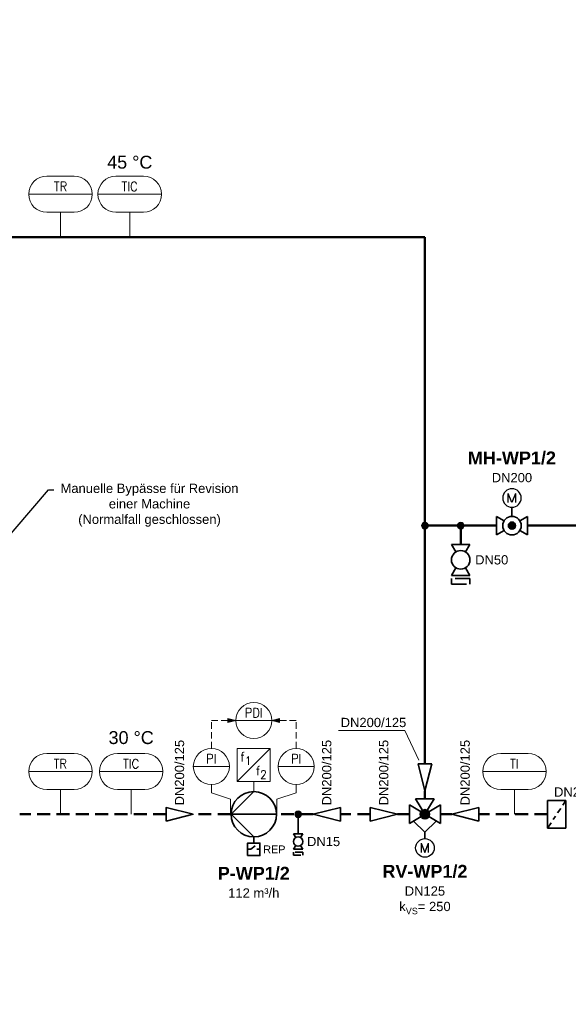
# Model space of a CAD drawing. Header units: millimetres. Extents: x -226 to 2201, y 0 to 1085.
# Tile 15 of 28: x 740 to 846, y 594 to 785. Entities that reach past the tile are written whole.
import ezdxf
from ezdxf import colors
from ezdxf.entities.mleader import LeaderData, LeaderLine
from ezdxf.enums import TextEntityAlignment as Align
from ezdxf.math import Vec2, Vec3

# ---------------------------------------------------------------- set-up
doc = ezdxf.new("R2010")
doc.units = ezdxf.units.MM
doc.header["$PDMODE"] = 1
doc.linetypes.add('GESTRICHELT2', pattern=[0.375, 0.25, -0.125])
doc.linetypes.add('VERDECKT2', pattern=[4.7625, 3.175, -1.5875])
doc.layers.get('0').update_dxf_attribs({"lineweight": 18})
for name, color, linetype, lineweight in [('TGAx_G_KOM_GA-Steuerleitungen', 7, 'VERDECKT2', 18), ('TGAx_G_KOM_GA-Symbole', 7, 'Continuous', 18), ('TGAx_H_KOM_Armaturen', 7, 'Continuous', 35), ('TGAx_H_LTG_NT_RL', 164, 'GESTRICHELT2', 50), ('TGAx_H_LTG_NT_VL', 12, 'Continuous', 50), ('TGAx_H_TXT_Beschriftung', 7, 'Continuous', 18), ('TGAx_H_TXT_Dimensionierung', 7, 'Continuous', 18)]:
    doc.layers.add(name, color=color, linetype=linetype, lineweight=lineweight)
doc.styles.add('Arial', font='arial.ttf')
doc.styles.add('MSR-Arial', font='romans.shx')
doc.styles.add('RomanS', font='arial.ttf')

# ---------------------------------------------------------------- blocks, each defined once
blk = doc.blocks.new('6.01-Reduzierung')
at = {"flags": 128}
blk.add_lwpolyline([(0, 1.3125), (0, -1.3125), (5.25, 0)], close=True, dxfattribs=at)
blk = doc.blocks.new('02.MSR_Fühler m. Fernwirkung_langrund')
for p, q in [((-2.67, 3.5), (2.67, 3.5)), ((-6.17, 0), (6.17, 0)), ((-2.67, -3.5), (2.67, -3.5))]:
    blk.add_line(p, q)
for centre, start, end in [((-2.67, 0), 90, 270), ((2.67, 0), 270, 90)]:
    blk.add_arc(centre, 3.5, start, end)
at = {"style": 'MSR-Arial', "width": 0.9}
for tag, p in [('MESSART', (0.02, 1.5)), ('WERT', (0.02, -1.55))]:
    blk.add_attdef(tag, text='', height=1.8, dxfattribs=at).set_placement(p, align=Align.MIDDLE_CENTER)
blk = doc.blocks.new('4.16-Leitungs-Verbindungspunkt')
at = {"linetype": 'Continuous', "lineweight": 18}
blk.add_hatch(color=256, dxfattribs=at).paths.add_polyline_path([(0.65, 0, 1), (-0.65, 0, 1)])
blk.add_circle((0, 0), 0.65, dxfattribs=at)
blk = doc.blocks.new('9.12-Schmutzfänger')
at = {"linetype": 'Continuous'}
for p, q in [((0, 2.7), (0, -2.7)), ((0, 2.7), (3.6, 2.7)), ((2.88, 1.63), (3.6, 2.7)), ((3.6, 2.7), (3.6, -2.7)), ((2.03, 0.35), (2.48, 1.02)), ((0, -2.7), (0.63, -1.75)), ((1.03, -1.15), (1.63, -0.26)), ((0, -2.7), (3.6, -2.7))]:
    blk.add_line(p, q, dxfattribs=at)
blk = doc.blocks.new('7.01.04-Absperrhahn allg.')
at = {"linetype": 'Continuous'}
for p, q in [((0, 1.8), (0, -1.8)), ((0, 1.8), (1.46, 0.93)), ((6, 1.8), (4.54, 0.93)), ((6, 1.8), (6, -1.8)), ((1.46, -0.93), (0, -1.8)), ((4.54, -0.93), (6, -1.8))]:
    blk.add_line(p, q, dxfattribs=at)
blk.add_circle((3, 0), 1.8, dxfattribs=at)
blk = doc.blocks.new('5.07-Kupplung allg.')
at = {"linetype": 'Continuous'}
for p, q in [((0, 1.8), (0, -1.1)), ((1.1, 1.1), (1.1, 0)), ((1.1, 0), (1.1, -1.8))]:
    blk.add_line(p, q, dxfattribs=at)
for p, q in [((0, 1.8), (1.1, 1.8)), ((0, -1.8), (1.1, -1.8))]:
    blk.add_line(p, q)
blk = doc.blocks.new('13.21-Kreiselpumpe')
at = {"linetype": 'Continuous'}
for p, q in [((-4.4, -4.4), (0, 0)), ((0, 0), (4.4, -4.4)), ((0, 0), (0, -8.8))]:
    blk.add_line(p, q, dxfattribs=at)
blk.add_circle((0, -4.4), 4.4, dxfattribs=at)
blk = doc.blocks.new('02.MSR_Schalter')
for p, q in [((0, 2.4), (0, 1.78)), ((0, 0.62), (0.68, 1.48)), ((0, 0), (0, 0.62))]:
    blk.add_line(p, q)
blk.add_lwpolyline([(-1.2, 0), (1.2, 0), (1.2, 2.4), (-1.2, 2.4)], close=True)
blk = doc.blocks.new('Leitungs-Verbindungspkt')
at = {"linetype": 'Continuous', "lineweight": 18}
blk.add_hatch(color=256, dxfattribs=at).paths.add_polyline_path([(0.65, 0, 1), (-0.65, 0, 1)])
blk.add_circle((0, 0), 0.65, dxfattribs=at)
blk = doc.blocks.new('7.05.02-Stellantr. Elektromotor')
at = {"lineweight": 25}
for p, q in [((-0.72, 0.9), (-0.72, -0.9)), ((-0.72, 0.9), (0, -0.9)), ((0, -0.9), (0.72, 0.9)), ((0.72, -0.9), (0.72, 0.9))]:
    blk.add_line(p, q, dxfattribs=at)
blk.add_circle((0, 0), 1.8, dxfattribs=at)
blk = doc.blocks.new('7.02.01G-Dreiwegeventil m stet. Stellverhalten')
h = blk.add_hatch(color=256)
h.dxf.hatch_style = 1
h.paths.add_polyline_path([(2.23, 0.46), (3, 0), (3.77, 0.46, 0.56619)])
h.paths.add_polyline_path([(2.23, 0.46, 0.135933), (2.1, 0, 0.135933), (2.23, -0.46), (3, 0)])
h.paths.add_polyline_path([(3, 0), (2.23, -0.46, 0.123106), (2.54, -0.77)])
h.paths.add_polyline_path([(3, 0), (2.54, -0.77, 0.276984), (3.46, -0.77)])
h.paths.add_polyline_path([(3, 0), (3.46, -0.77, 0.123105), (3.77, -0.46)])
h.paths.add_polyline_path([(3.77, 0.46), (3, 0), (3.77, -0.46, 0.135933), (3.9, 0, 0.135933)])
at = {"linetype": 'Continuous'}
for p, q in [((3, 3.48), (0.81, 1.31)), ((3, 3.48), (5.19, 1.31)), ((0, 1.8), (6, -1.8)), ((6, 1.8), (0, -1.8)), ((0, 1.8), (0, -1.8)), ((3, 0), (1.2, -3)), ((4.8, -3), (3, 0)), ((6, 1.8), (6, -1.8)), ((4.8, -3), (1.2, -3))]:
    blk.add_line(p, q, dxfattribs=at)
blk.add_circle((3, 0), 0.9, dxfattribs=at)
blk.add_point((3, 0), dxfattribs=at)
blk = doc.blocks.new('7.01.05-Absperrkugelhahn')
h = blk.add_hatch(color=256)
h.dxf.hatch_style = 1
h.paths.add_polyline_path([(2.3, 0, 1), (3.7, 0, 1)])
at = {"linetype": 'Continuous'}
for p, q in [((0, 1.8), (1.46, 0.93)), ((0, 1.8), (0, -1.8)), ((6, 1.8), (4.54, 0.93)), ((6, 1.8), (6, -1.8)), ((1.46, -0.93), (0, -1.8)), ((4.54, -0.93), (6, -1.8))]:
    blk.add_line(p, q, dxfattribs=at)
for radius in [1.8, 0.7]:
    blk.add_circle((3, 0), radius, dxfattribs=at)
blk = doc.blocks.new('02.MSR_Fühler m. Fernwirkung_rund')
blk.add_line((-3.5, 0), (3.5, 0))
blk.add_circle((0, 0), 3.5)
at = {"style": 'MSR-Arial', "width": 0.9}
for tag, p in [('MESSART', (0, 1.5)), ('WERT', (0, -1.55))]:
    blk.add_attdef(tag, text='', height=1.8, dxfattribs=at).set_placement(p, align=Align.MIDDLE_CENTER)
blk = doc.blocks.new('02.MSR_Frequenzumrichter')
at = {"lineweight": 18}
blk.add_line((-3.2, -3.2), (3.2, 3.2), dxfattribs=at)
blk.add_lwpolyline([(-3.2, -3.2), (3.2, -3.2), (3.2, 3.2), (-3.2, 3.2)], close=True)
at = {"lineweight": 18, "char_height": 1.8, "attachment_point": 5, "style": 'MSR-Arial'}
for insert in [(-2.16, 1.63), (0.83, -1.08)]:
    blk.add_mtext('f', dxfattribs=dict(at, insert=insert))
at = {"lineweight": 18, "style": 'MSR-Arial', "width": 0.9}
for p in [(-1.12, 0.86), (1.87, -1.85)]:
    blk.add_attdef('Stufe', text='', height=1.6, dxfattribs=at).set_placement(p, align=Align.MIDDLE_CENTER)
blk = doc.blocks.new('02.MSR_Wirkpfeil')
blk.add_hatch(color=256).paths.add_polyline_path([(0.41, 1.51), (0, 0), (-0.41, 1.51)])
blk.add_lwpolyline([(0.41, 1.51), (0, 0), (-0.41, 1.51)], close=True)

msp = doc.modelspace()

# ---------------------------------------------------------------- linework, layer by layer
at = {"layer": 'TGAx_G_KOM_GA-Steuerleitungen', "ltscale": 0.4}
for p, q in [((776.7, 649.49), (781.43, 649.49)), ((776.7, 644.07), (776.7, 649.49)), ((793.15, 649.49), (788.43, 649.49)), ((793.15, 644.07), (793.15, 649.49))]:
    msp.add_line(p, q, dxfattribs=at)
at = {"layer": 'TGAx_G_KOM_GA-Symbole'}
for p, q in [((747.43, 748.09), (747.43, 743.29)), ((760.87, 748.09), (760.87, 743.29)), ((784.93, 637.63), (784.93, 635.79)), ((747.43, 631.29), (747.43, 636.09)), ((761.14, 631.29), (761.14, 636.09)), ((835.5, 631.29), (835.5, 636.09))]:
    msp.add_line(p, q, dxfattribs=at)
for points in [[(776.7, 637.07), (776.7, 635.42), (780.43, 634.21), (780.43, 631.29)], [(793.15, 637.07), (793.15, 635.42), (789.43, 634.21), (789.43, 631.29)]]:
    msp.add_lwpolyline(points, dxfattribs=at)
at = {"layer": 'TGAx_H_KOM_Armaturen'}
for p, q in [((835.01, 690.86), (835.01, 689.08)), ((793.53, 627.5), (793.53, 631.29)), ((784.93, 626.79), (784.93, 625.69)), ((818.13, 627.81), (818.13, 626.56))]:
    msp.add_line(p, q, dxfattribs=at)
at = {"layer": 'TGAx_H_LTG_NT_RL', "ltscale": 10}
for p, q in [((767.91, 631.29), (739.52, 631.29)), ((780.43, 631.29), (773.16, 631.29)), ((796.47, 631.29), (789.43, 631.29)), ((807.53, 631.29), (801.72, 631.29)), ((812.78, 631.29), (815.13, 631.29)), ((821.13, 631.29), (823.32, 631.29)), ((841.89, 631.29), (828.57, 631.29))]:
    msp.add_line(p, q, dxfattribs=at)
at = {"layer": 'TGAx_H_LTG_NT_VL', "ltscale": 0.1}
for p, q in [((818.13, 743.29), (703.61, 743.29)), ((818.13, 641.06), (818.13, 743.29)), ((832.01, 687.29), (818.13, 687.29)), ((825.07, 687.29), (825.07, 683.65)), ((856.09, 687.29), (838.01, 687.29)), ((818.13, 634.29), (818.13, 635.81))]:
    msp.add_line(p, q, dxfattribs=at)

# ---------------------------------------------------------------- block references
at = {"layer": 'TGAx_G_KOM_GA-Steuerleitungen', "ltscale": 0.5}
for p, rotation in [((781.43, 649.49), 90.00000000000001), ((788.43, 649.49), 270)]:
    msp.add_blockref('02.MSR_Wirkpfeil', p, dxfattribs=dict(at, rotation=rotation))
at = {"layer": 'TGAx_G_KOM_GA-Symbole'}
msp.add_blockref('02.MSR_Fühler m. Fernwirkung_langrund', (747.43, 751.59), dxfattribs=at).add_auto_attribs({'MESSART': 'TR'})
ref = msp.add_blockref('02.MSR_Fühler m. Fernwirkung_langrund', (760.87, 751.59), dxfattribs=dict(at, xscale=-1))
ref.add_attrib('MESSART', 'TIC', dxfattribs={"layer": '0', "height": 1.8, "style": 'MSR-Arial', "width": 0.9}).set_placement((760.85, 753.09), align=Align.MIDDLE_CENTER)
at = {"layer": 'TGAx_G_KOM_GA-Symbole', "ltscale": 5}
msp.add_blockref('02.MSR_Fühler m. Fernwirkung_rund', (784.93, 649.49), dxfattribs=at).add_auto_attribs({'MESSART': 'PDI'})
at = {"layer": 'TGAx_G_KOM_GA-Symbole'}
ref = msp.add_blockref('02.MSR_Fühler m. Fernwirkung_rund', (776.7, 640.57), dxfattribs=dict(at, xscale=-1))
ref.add_attrib('MESSART', 'PI', dxfattribs={"layer": '0', "height": 1.8, "style": 'MSR-Arial', "width": 0.9}).set_placement((776.7, 642.07), align=Align.MIDDLE_CENTER)
ref = msp.add_blockref('02.MSR_Frequenzumrichter', (784.93, 640.83), dxfattribs=at)
ref.add_attrib('Stufe', '1', dxfattribs={"layer": '0', "lineweight": 18, "height": 1.6, "style": 'MSR-Arial', "width": 0.9}).set_placement((783.81, 641.7), align=Align.MIDDLE_CENTER)
ref.add_attrib('Stufe', '2', dxfattribs={"layer": '0', "lineweight": 18, "height": 1.6, "style": 'MSR-Arial', "width": 0.9}).set_placement((786.8, 638.99), align=Align.MIDDLE_CENTER)
ref = msp.add_blockref('02.MSR_Fühler m. Fernwirkung_rund', (793.15, 640.57), dxfattribs=dict(at, xscale=-1))
ref.add_attrib('MESSART', 'PI', dxfattribs={"layer": '0', "height": 1.8, "style": 'MSR-Arial', "width": 0.9}).set_placement((793.15, 642.07), align=Align.MIDDLE_CENTER)
ref = msp.add_blockref('02.MSR_Fühler m. Fernwirkung_langrund', (747.43, 639.59), dxfattribs=dict(at, xscale=-1))
ref.add_attrib('MESSART', 'TR', dxfattribs={"layer": '0', "height": 1.8, "style": 'MSR-Arial', "width": 0.9}).set_placement((747.41, 641.09), align=Align.MIDDLE_CENTER)
ref = msp.add_blockref('02.MSR_Fühler m. Fernwirkung_langrund', (761.14, 639.59), dxfattribs=dict(at, xscale=-1))
ref.add_attrib('MESSART', 'TIC', dxfattribs={"layer": '0', "height": 1.8, "style": 'MSR-Arial', "width": 0.9}).set_placement((761.12, 641.09), align=Align.MIDDLE_CENTER)
ref = msp.add_blockref('02.MSR_Fühler m. Fernwirkung_langrund', (835.5, 639.59), dxfattribs=dict(at, xscale=-1))
ref.add_attrib('MESSART', 'TI', dxfattribs={"layer": '0', "height": 1.8, "style": 'MSR-Arial', "width": 0.9}).set_placement((835.48, 641.09), align=Align.MIDDLE_CENTER)
at = {"layer": 'TGAx_H_KOM_Armaturen', "xscale": -1}
for name, p in [('7.05.02-Stellantr. Elektromotor', (835.01, 692.66)), ('6.01-Reduzierung', (801.72, 631.29))]:
    msp.add_blockref(name, p, dxfattribs=at)
for name, p, rotation in [('7.01.05-Absperrkugelhahn', (832.01, 687.29), 180), ('7.02.01G-Dreiwegeventil m stet. Stellverhalten', (815.13, 631.29), 180), ('6.01-Reduzierung', (767.91, 631.29), 180), ('02.MSR_Schalter', (783.73, 624.49), 270)]:
    msp.add_blockref(name, p, dxfattribs=dict(at, rotation=rotation))
at = {"layer": 'TGAx_H_KOM_Armaturen'}
for name, p, rotation in [('7.01.04-Absperrhahn allg.', (825.07, 683.65), 270), ('5.07-Kupplung allg.', (825.07, 677.06), 270), ('6.01-Reduzierung', (818.13, 641.06), 270), ('13.21-Kreiselpumpe', (780.53, 631.29), 89.99999999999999), ('9.12-Schmutzfänger', (845.49, 631.29), 180)]:
    msp.add_blockref(name, p, dxfattribs=dict(at, rotation=rotation))
at = {"layer": 'TGAx_H_KOM_Armaturen', "xscale": 0.5, "yscale": 0.5, "zscale": 0.5, "rotation": 270}
for name, p in [('7.01.04-Absperrhahn allg.', (793.53, 627.5)), ('5.07-Kupplung allg.', (793.53, 623.93))]:
    msp.add_blockref(name, p, dxfattribs=at)
at = {"layer": 'TGAx_H_KOM_Armaturen'}
msp.add_blockref('7.05.02-Stellantr. Elektromotor', (818.13, 624.76), dxfattribs=at)
at = {"layer": 'TGAx_H_LTG_NT_RL', "ltscale": 10, "rotation": 270}
msp.add_blockref('Leitungs-Verbindungspkt', (793.53, 631.29), dxfattribs=at)
at = {"layer": 'TGAx_H_LTG_NT_VL', "ltscale": 0.1, "xscale": -1, "rotation": 270}
for p in [(818.13, 687.29), (825.07, 687.29)]:
    msp.add_blockref('4.16-Leitungs-Verbindungspunkt', p, dxfattribs=at)

# ---------------------------------------------------------------- texts
at = {"layer": 'TGAx_G_KOM_GA-Symbole', "insert": (788.92, 624.49), "char_height": 1.5, "attachment_point": 5, "style": 'Arial'}
msp.add_mtext('REP', dxfattribs=at)
at = {"layer": 'TGAx_H_TXT_Beschriftung', "style": 'Arial'}
for s, insert, char_height, attachment_point in [('45 °C', (760.87, 757.79), 2.5, 5), ('\\A1;{\\fArial|b1|i0|c0|p34;\\H1.38889x;MH-WP1/2\\P}DN200', (835.01, 698.68), 1.8, 5), ('30 °C', (761.14, 646.15), 2.5, 5), ('\\A1;{\\fArial|b1|i0|c0|p34;P-WP1/2\\P\\fArial|b0|i0|c0|p34;\\H0.72x;112 m³/h}', (784.93, 621.09), 2.5, 2)]:
    msp.add_mtext(s, dxfattribs=dict(at, insert=insert, char_height=char_height, attachment_point=attachment_point))
at = {"layer": 'TGAx_H_TXT_Beschriftung', "insert": (818.13, 621.47), "char_height": 2.5, "width": 13.4004, "attachment_point": 2, "style": 'Arial'}
msp.add_mtext('\\A1;{\\fArial|b1|i0|c0|p34;RV-WP1/2\\P\\fArial|b0|i0|c0|p34;\\H0.72x;DN125\\Pk\\H0.7x;\\S^ VS;\\H1.42857x;= 250}', dxfattribs=at)
at = {"layer": 'TGAx_H_TXT_Dimensionierung', "char_height": 1.8, "attachment_point": 4, "style": 'Arial'}
for s, insert in [('DN50', (827.87, 680.65)), ('DN15', (795.26, 626))]:
    msp.add_mtext(s, dxfattribs=dict(at, insert=insert))
at = {"layer": 'TGAx_H_TXT_Dimensionierung', "char_height": 1.8, "attachment_point": 4, "rotation": 90, "style": 'Arial'}
for insert in [(770.53, 633.01), (799.09, 633.01)]:
    msp.add_mtext('DN200/125', dxfattribs=dict(at, insert=insert))
at = {"layer": 'TGAx_H_TXT_Dimensionierung', "insert": (847.09, 635.6), "char_height": 1.8, "width": 1.7603, "attachment_point": 5, "style": 'Arial'}
msp.add_mtext('DN200', dxfattribs=at)

# ---------------------------------------------------------------- leaders
at = {"layer": 'TGAx_H_TXT_Beschriftung'}
ml = msp.add_multileader_mtext('Standard', dxfattribs=at)
ml.set_content('Manuelle Bypässe für Revision\\Peiner Machine\\P(Normalfall geschlossen)', color=256, style='RomanS')
ml.set_leader_properties()
ml.build(insert=Vec2(0, 0))
ml.multileader.update_dxf_attribs({"has_text_frame": 1, "text_right_attachment_type": 6, "dogleg_length": 1, "arrow_head_size": 1.8})
ctx = ml.context
ctx.base_point, ctx.char_height, ctx.arrow_head_size, ctx.landing_gap_size, ctx.plane_origin = Vec3(746.12, 694.27), 1.8, 1.8, 1.5, Vec3(628.13, 724.81)
ctx.right_attachment, ctx.text_align_type = 6, 1
notes = []
notes.append((ctx, [(0, (1, 1, 0), (745.12, 694.27), (1, 0), 1, [(1, [(712.11, 721.42), (710.98, 654.31)], 0, [])])]))
ctx.mtext.insert, ctx.mtext.alignment, ctx.mtext.flow_direction = Vec3(764.7, 695.43), 2, 5
for ctx, leaders in notes:
    for number, flags, end, landing, length, lines in leaders:
        leader = LeaderData()
        leader.index, (leader.has_last_leader_line, leader.has_dogleg_vector, leader.attachment_direction) = number, flags
        leader.last_leader_point, leader.dogleg_vector, leader.dogleg_length = Vec3(end), Vec3(landing), length
        for number, points, colour, breaks in lines:
            line = LeaderLine()
            line.index, line.vertices, line.color, line.breaks = number, Vec3.list(points), colors.encode_raw_color(colour), breaks
            leader.lines.append(line)
        ctx.leaders.append(leader)

# ---------------------------------------------------------------- next in the draw order: leaders
ml = msp.add_multileader_mtext('Standard', dxfattribs=at)
ml.set_content('\\A1;Anschluss s.\\PSchema Heizung EZ\\PZchg.-Nr.:\\P130-091E-00-X004H', color=256, style='Arial')
ml.set_leader_properties(color=256, linetype='ByLayer', lineweight=-1)
ml.build(insert=Vec2(0, 0))
ml.multileader.update_dxf_attribs({"has_text_frame": 1, "text_right_attachment_type": 6, "dogleg_length": 1, "arrow_head_size": 1.8})
ctx = ml.context
ctx.base_point, ctx.char_height, ctx.arrow_head_size, ctx.landing_gap_size, ctx.plane_origin = Vec3(1436.67, 782.43), 2.5, 1.8, 1, Vec3(1578.45, 911.75)
ctx.right_attachment, ctx.text_align_type = 6, 1
notes = []
notes.append((ctx, [(0, (0, 0, 0), (0, 0), (1, 0), 1, [])]))
ctx.mtext.insert, ctx.mtext.alignment, ctx.mtext.flow_direction = Vec3(1459.92, 784.21), 2, 5
ctx.mtext.has_bg_fill, ctx.mtext.bg_color, ctx.mtext.bg_scale_factor, ctx.mtext.bg_transparency, ctx.mtext.use_window_bg_color = 1, -1027028792, 1.5, 0, 1
for ctx, leaders in notes:
    for number, flags, end, landing, length, lines in leaders:
        leader = LeaderData()
        leader.index, (leader.has_last_leader_line, leader.has_dogleg_vector, leader.attachment_direction) = number, flags
        leader.last_leader_point, leader.dogleg_vector, leader.dogleg_length = Vec3(end), Vec3(landing), length
        for number, points, colour, breaks in lines:
            line = LeaderLine()
            line.index, line.vertices, line.color, line.breaks = number, Vec3.list(points), colors.encode_raw_color(colour), breaks
            leader.lines.append(line)
        ctx.leaders.append(leader)

# ---------------------------------------------------------------- next in the draw order: linework, layer by layer
at = {"layer": 'TGAx_H_TXT_Dimensionierung'}
msp.add_lwpolyline([(816.96, 641.81), (814.25, 647.52), (801.39, 647.52)], dxfattribs=at)

# ---------------------------------------------------------------- next in the draw order: block references
at = {"layer": 'TGAx_H_KOM_Armaturen'}
msp.add_blockref('6.01-Reduzierung', (807.53, 631.29), dxfattribs=at)
at = {"layer": 'TGAx_H_KOM_Armaturen', "rotation": 180}
msp.add_blockref('6.01-Reduzierung', (828.57, 631.29), dxfattribs=at)

# ---------------------------------------------------------------- next in the draw order: texts
at = {"layer": 'TGAx_H_TXT_Dimensionierung', "insert": (801.79, 649.09), "char_height": 1.8, "width": 1.7603, "attachment_point": 4, "style": 'Arial'}
msp.add_mtext('DN200/125', dxfattribs=at)
at = {"layer": 'TGAx_H_TXT_Dimensionierung', "char_height": 1.8, "attachment_point": 4, "rotation": 90, "style": 'Arial'}
for insert in [(810.15, 633.01), (825.94, 633.01)]:
    msp.add_mtext('DN200/125', dxfattribs=dict(at, insert=insert))

doc.saveas('drawing.dxf')
